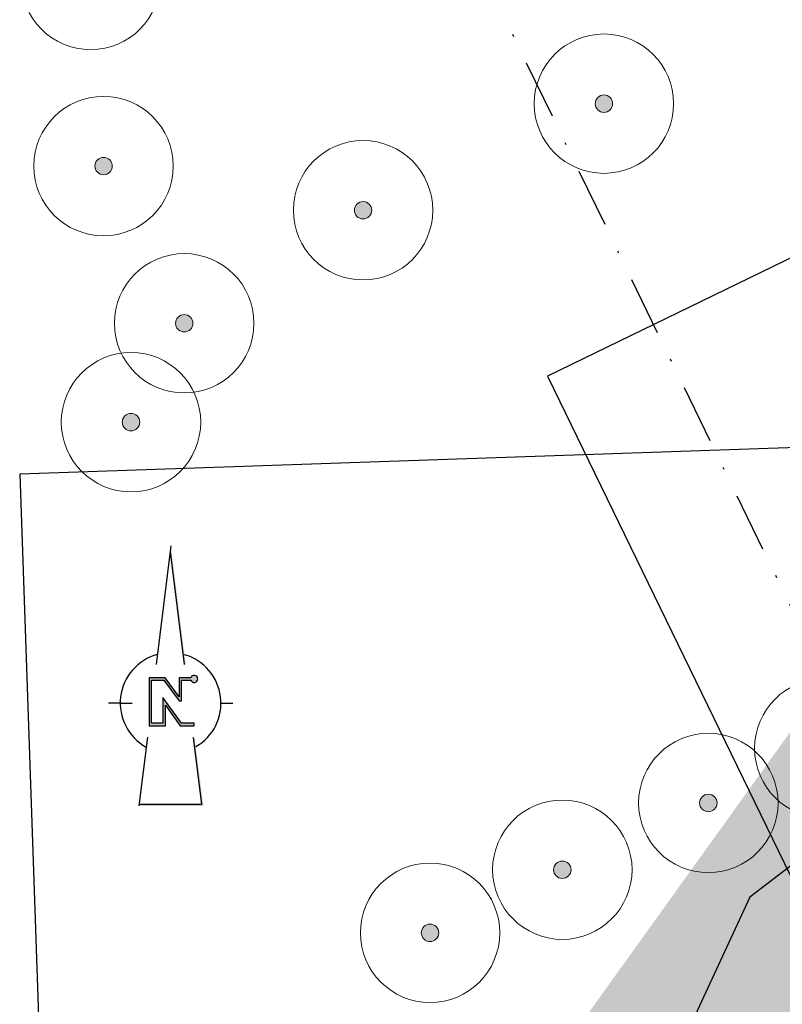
# Model space of a CAD drawing. Header units: metres. Extents: x 157685 to 160831, y 403691 to 406312.
# Tile 16 of 134: x 158636 to 158669, y 404264 to 404306. Entities that reach past the tile are written whole.
import ezdxf

# ---------------------------------------------------------------- set-up
doc = ezdxf.new("R2010")
doc.units = ezdxf.units.M
for name, pattern in [('DASHDOT2', [12.7, 6.35, -3.175, 0, -3.175]), ('VW-1-3_STREEP', [4, 1, -3]), ('VW-30-270_STREEP', [3, 0.3, -2.7])]:
    doc.linetypes.add(name, pattern=pattern)
doc.layers.get('Defpoints').update_dxf_attribs({"color": 171})
for name, color, linetype, lineweight in [('B-WE-GR-BOOM-S', 90, 'Continuous', 25), ('N-WE-GR-DOORWORTELBARE RUIMTE-G', 80, 'Continuous', 35), ('N-WE-GR-GRAS-A', 62, 'Continuous', 18), ('N-WE-VH-GESLOTENVERHARDING_ASFALT-A-200', 253, 'Continuous', 18), ('N-WE-VH-HALFVERHARDING_GRASBETONSTEEN-A-200', 132, 'Continuous', 18), ('N-WE-VH-HALFVERHARDING_GRASBETONSTEEN-G', 7, 'Continuous', 35), ('N-WE-VH-KANTVERHARDING-G', 7, 'Continuous', 30), ('N-WE-VH-VERHARDING_ASFALT-A', 252, 'Continuous', 18), ('N-WE-VW-MARKERING_LANGS_STREEP_13_010-G', 7, 'VW-1-3_STREEP', 13), ('N-WE-VW-MARKERING_LANGS_STREEP_30270_010-G', 7, 'VW-30-270_STREEP', 13), ('N-WE-VW-MARKERING_LANGS_STREEP_DOORGETROKKEN_010-G', 7, 'Continuous', 13), ('X-XX-AL-BLADVERWIJZING_AS-G', 7, 'DASHDOT2', 25), ('X-XX-AL-ORIENTATIE-S', 7, 'Continuous', 25)]:
    doc.layers.add(name, color=color, linetype=linetype, lineweight=lineweight)
doc.styles.add('NLCS-ISO', font='NLCS-ISO.TTF')
pattern_1 = [(0, (0, 0), (1, 1), [0.12, -0.8]), (45, (0.4, 0.2), (-0.1131370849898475, 1.866761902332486), [0.12, -0.8]), (29.99999999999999, (0.08, 0.12), (0.2274613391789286, 1.286025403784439), [0.12, -0.8]), (15, (0.32, 0.48), (0.3856270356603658, 0.7244941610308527), [0.12, -0.8]), (135, (0.16, 2), (-0.02828427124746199, -0.6505382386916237), [0.12, -0.8]), (150, (1.2, 0.4), (0.2156921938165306, -0.5864101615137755), [0.12, -0.8]), (165, (0.24, 0.04), (0.1434520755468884, -0.7010146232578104), [0.12, -0.8]), (85, (0.4, 0.4), (-0.872677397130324, 1.040016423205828), [0.12, -0.8]), (99.99999999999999, (0, 0), (-1.112117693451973, 0.7787131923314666), [0.12, -0.7999999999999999])]

# ---------------------------------------------------------------- blocks, each defined once
blk = doc.blocks.new('Noordpijl Advin')
blk.add_hatch(color=256).paths.add_polyline_path([(2.177849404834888, 2.73513994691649), (0.9178477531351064, 2.73513994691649), (0.9178477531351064, 0.6877692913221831), (-0.5851211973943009, 2.73513994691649), (-2.319488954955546, 2.73513994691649), (-2.319488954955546, -2.44311867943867), (-0.5625231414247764, -2.44311867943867), (-0.5625231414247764, -0.2367687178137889), (1.043524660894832, -2.443118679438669), (2.539621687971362, -2.443118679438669), (2.539621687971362, -2.174601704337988), (1.180188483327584, -2.174601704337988), (-0.8310401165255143, 0.5883759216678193), (-0.8310401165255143, -2.174601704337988), (-2.050971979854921, -2.174601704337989), (-2.050971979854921, 2.466622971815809), (-0.7211052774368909, 2.466622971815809), (0.9137161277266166, 0.239640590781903), (1.186364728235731, 0.239640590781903), (1.186364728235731, 2.466622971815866), (2.181753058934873, 2.466622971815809, 5.5329464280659)])
for p, q in [((0.02856467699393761, 16.93314052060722), (-1.541224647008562, 4.143700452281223)), ((-2.497582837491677, -3.647972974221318), (-3.408174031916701, -11.06677200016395))]:
    blk.add_line(p, q)
for points in [[(-0.0514094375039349, 16.28157274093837), (1.458753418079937, 4.173447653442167)], [(-5.421043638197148, 0), (-6.698291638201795, 0)], [(-5.421043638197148, 0), (-4.143795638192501, 0)], [(5.421043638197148, 0), (6.698291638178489, 0)], [(2.439107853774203, -3.68680006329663), (3.33960511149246, -10.90677200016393), (-3.388535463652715, -10.90677200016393)]]:
    blk.add_lwpolyline(points)
blk.add_lwpolyline([(2.177849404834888, 2.73513994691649), (0.9178477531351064, 2.73513994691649), (0.9178477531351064, 0.6877692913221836), (-0.5851211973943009, 2.73513994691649), (-2.319488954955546, 2.73513994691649), (-2.319488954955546, -2.443118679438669), (-0.5625231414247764, -2.443118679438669), (-0.5625231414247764, -0.2367687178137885), (1.043524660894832, -2.443118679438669), (2.539621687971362, -2.443118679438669), (2.539621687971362, -2.174601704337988), (1.180188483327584, -2.174601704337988), (-0.8310401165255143, 0.5883759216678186), (-0.8310401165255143, -2.174601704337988), (-2.050971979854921, -2.174601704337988), (-2.050971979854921, 2.466622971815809), (-0.7211052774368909, 2.466622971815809), (0.9137161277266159, 0.239640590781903), (1.186364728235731, 0.239640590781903), (1.186364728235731, 2.466622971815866), (2.181753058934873, 2.466622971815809), (2.181753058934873, 2.466622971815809, 5.5329464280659)], format="xyb", close=True)
for start, end in [(105.0457757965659, 240.9591359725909), (300.1770492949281, 74.04173971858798)]:
    blk.add_arc((0, 0), 5.421043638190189, start, end)
for points in [[(-0.0514094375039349, 16.28157274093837), (0.02856467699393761, 16.93314052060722), (1.45875341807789, 4.173447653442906), (1.627851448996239, 4.110441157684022)], [(2.419406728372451, -3.700283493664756), (2.57340211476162, -3.594889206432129), (3.33960511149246, -10.90677200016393), (3.520800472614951, -11.06677200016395)], [(-3.408174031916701, -11.06677200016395), (-3.388535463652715, -10.90677200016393), (3.520800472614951, -11.06677200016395), (3.33960511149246, -10.90677200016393)]]:
    blk.add_solid(points)
blk = doc.blocks.new('SGR-BOOM_GBKN-SO')
at = {"linetype": 'ByBlock', "lineweight": 18}
h = blk.add_hatch(color=0, dxfattribs=at)
h.dxf.hatch_style = 1
edge = h.paths.add_edge_path()
edge.add_arc((0, 0), 0.25, 0, 360)
at = {"color": 0, "linetype": 'ByBlock', "lineweight": 18}
for radius in [2, 0.25]:
    blk.add_circle((0, 0), radius, dxfattribs=at)
at = {"color": 0, "linetype": 'ByBlock', "lineweight": 18, "style": 'NLCS-ISO'}
blk.add_attdef('SOORT', (2.5, 0), '', height=1.5, dxfattribs=at)

msp = doc.modelspace()

# ---------------------------------------------------------------- hatches: boundary and pattern name
at = {"layer": 'N-WE-GR-GRAS-A'}
h = msp.add_hatch(dxfattribs=at)
h.set_pattern_fill('AGR-GRAS_01-SO', color=256, scale=0.04, pattern_type=2)
h.set_pattern_definition(pattern_1)
edge = h.paths.add_edge_path()
edge.add_line((158698.9554217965, 404286.0254235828), (158699.7076652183, 404286.8846365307))
edge.add_line((158699.7076652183, 404286.8846365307), (158698.2558703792, 404289.9138262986))
edge.add_line((158698.2558703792, 404289.9138262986), (158689.1633027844, 404285.6056905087))
edge.add_line((158689.1633027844, 404285.6056905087), (158670.179, 404276.603))
edge.add_line((158670.179, 404276.603), (158654.239, 404254.3899270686))
edge.add_line((158654.239, 404254.3899270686), (158654.239, 404252.879))
edge.add_line((158654.239, 404252.879), (158655.404, 404250.925))
edge.add_line((158655.404, 404250.925), (158655.3525774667, 404248.215967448))
edge.add_line((158655.3525774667, 404248.215967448), (158655.2134875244, 404243.6302301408))
edge.add_line((158655.2134875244, 404243.6302301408), (158655.1205, 404241.2185))
edge.add_line((158655.1205, 404241.2185), (158654.9146433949, 404234.799052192))
edge.add_line((158654.9146433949, 404234.799052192), (158654.9002907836, 404230.4923366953))
edge.add_line((158654.9002907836, 404230.4923366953), (158655.358, 404217.152))
edge.add_line((158655.358, 404217.152), (158655.098, 404215.549))
edge.add_line((158655.098, 404215.549), (158654.309, 404214.047))
edge.add_line((158654.309, 404214.047), (158653.0248260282, 404212.7441843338))
edge.add_line((158653.0248260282, 404212.7441843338), (158652.018, 404211.996))
edge.add_line((158652.018, 404211.996), (158648.868592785, 404210.6705056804))
edge.add_line((158648.868592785, 404210.6705056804), (158646.841, 404210.172))
edge.add_line((158646.841, 404210.172), (158646.6833748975, 404207.8245385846))
edge.add_line((158646.6833748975, 404207.8245385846), (158649.9648288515, 404207.8160129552))
edge.add_arc((158649.9458615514, 404215.2159886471), 7.399999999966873, 270.1468577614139, 361.7967170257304)
edge.add_line((158657.3422234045, 404215.4480044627), (158657.2858057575, 404217.2465255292))
edge.add_line((158657.2858057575, 404217.2465255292), (158657.1690604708, 404220.968213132))
edge.add_arc((158725.235579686, 404223.1033857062), 68.09999999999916, 125.47036822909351, 181.7967170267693, ccw=False)
edge.add_line((158685.7183863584, 404278.565097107), (158686.2480246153, 404279.5019794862))
edge.add_line((158686.2480246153, 404279.5019794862), (158684.5285826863, 404283.4077388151))
edge.add_line((158684.5285826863, 404283.4077388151), (158688.1427619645, 404285.1217131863))
edge.add_line((158688.1427619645, 404285.1217131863), (158689.8494060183, 404281.8030418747))
edge.add_line((158689.8494060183, 404281.8030418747), (158690.7988347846, 404281.8547312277))
edge.add_arc((158725.2355796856, 404223.1033857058), 68.10000000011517, 115.60692638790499, 120.37644115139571, ccw=False)
edge.add_line((158695.8031160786, 404284.5146231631), (158698.9554217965, 404286.0254235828))
h = msp.add_hatch(dxfattribs=at)
h.set_pattern_fill('AGR-GRAS_01-SO', color=256, scale=0.04, pattern_type=2)
h.set_pattern_definition(pattern_1)
edge = h.paths.add_edge_path()
edge.add_line((158705.329863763, 404278.3218098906), (158704.2700090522, 404280.5332112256))
edge.add_line((158704.2700090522, 404280.5332112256), (158703.4107961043, 404281.2854546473))
edge.add_line((158703.4107961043, 404281.2854546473), (158698.4827236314, 404278.9235853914))
edge.add_arc((158725.235579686, 404223.103385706), 61.89999999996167, 115.6069263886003, 181.7967170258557)
edge.add_line((158663.3660122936, 404221.1626047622), (158663.8267256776, 404206.5303224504))
edge.add_line((158663.8267256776, 404206.5303224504), (158664.6975399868, 404206.5603107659))
edge.add_arc((158664.628706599, 404208.5591259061), 1.999999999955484, 271.9723208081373, 360.0000000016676)
edge.add_line((158666.6287065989, 404208.5591259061), (158666.1345433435, 404222.9432895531))
edge.add_arc((158721.101959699, 404224.836207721), 54.99999999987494, 115.91665461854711, 181.972320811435, ccw=False)
edge.add_line((158697.0634808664, 404274.3049001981), (158705.329863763, 404278.3218098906))
at = {"layer": 'N-WE-VH-GESLOTENVERHARDING_ASFALT-A-200', "true_color": 0xcf7363}
h = msp.add_hatch(dxfattribs=at)
h.set_pattern_fill('AVH-ASFALT-SO', color=23, scale=0.2, angle=90, pattern_type=2)
h.set_pattern_definition([(61.97232081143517, (158667.0163132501, 404201.6964051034), (-0.176544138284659, 0.09397961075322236), []), (121.9723208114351, (158667.0163132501, 404201.6964051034), (-0.1696607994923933, -0.1059019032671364), [])])
edge = h.paths.add_edge_path()
edge.add_line((158670.5943528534, 404104.0465311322), (158673.4894519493, 404104.1462299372))
edge.add_line((158673.4894519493, 404104.1462299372), (158673.4571584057, 404105.1457106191))
edge.add_line((158673.4571584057, 404105.1457106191), (158673.3487779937, 404115.1479061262))
edge.add_line((158673.3487779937, 404115.1479061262), (158669.6324698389, 404223.0637479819))
edge.add_arc((158721.1019596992, 404224.8362077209), 51.50000000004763, 115.9166546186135, 181.9723208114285, ccw=False)
edge.add_line((158698.5932022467, 404271.1568924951), (158844.2540731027, 404341.9383420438))
edge.add_arc((158931.6667234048, 404162.0521875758), 200.0000000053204, 102.00331480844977, 115.9166546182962, ccw=False)
edge.add_line((158890.0730672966, 404357.6793016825), (158896.0895711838, 404358.9585128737))
edge.add_line((158896.0895711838, 404358.9585128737), (158896.1344402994, 404362.5462889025))
edge.add_line((158896.1344402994, 404362.5462889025), (158889.3451783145, 404361.1027761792))
edge.add_arc((158931.666723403, 404162.0521875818), 203.4999999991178, 102.003314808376, 115.9166546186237)
edge.add_line((158842.7243517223, 404345.0863497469), (158697.0634808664, 404274.3049001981))
edge.add_arc((158721.1019596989, 404224.836207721), 54.99999999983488, 115.9166546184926, 181.9723208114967)
edge.add_line((158666.1345433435, 404222.943289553), (158669.8508514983, 404115.0274476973))
edge.add_line((158669.8508514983, 404115.0274476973), (158670.5576603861, 404105.0458603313))
edge.add_line((158670.5576603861, 404105.0458603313), (158670.5943528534, 404104.0465311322))
at = {"layer": 'N-WE-VH-HALFVERHARDING_GRASBETONSTEEN-A-200'}
h = msp.add_hatch(dxfattribs=at)
h.set_pattern_fill('AVH-GRASBETONSTEEN_02-SO', color=256, scale=0.2, pattern_type=2)
h.set_pattern_definition([(45, (0, 0), (-0.1979898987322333, 0.1979898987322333), [0.14, -0.14]), (135, (0, 0), (-0.1979898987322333, -0.1979898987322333), [0.14, -0.14]), (45, (-0.098994, 0.098994), (-0.1979898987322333, 0.1979898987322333), [0.14, -0.14]), (135, (0.098994, 0.098994), (-0.1979898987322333, -0.1979898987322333), [0.14, -0.14])])
edge = h.paths.add_edge_path()
edge.add_line((158690.4180749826, 404281.629887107), (158691.1971966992, 404281.3926513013))
edge.add_arc((158725.2355796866, 404223.1033857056), 67.50000000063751, 115.6069263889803, 120.2830606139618, ccw=False)
edge.add_line((158696.0624329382, 404283.9735549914), (158699.2147386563, 404285.4843554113))
edge.add_line((158699.2147386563, 404285.4843554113), (158699.4964899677, 404286.2847404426))
edge.add_line((158699.4964899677, 404286.2847404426), (158695.8031160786, 404284.5146231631))
edge.add_arc((158725.2355796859, 404223.1033857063), 68.09999999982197, 115.6069263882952, 120.7484782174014)
edge = h.paths.add_edge_path()
edge.add_line((158685.8248719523, 404277.9034415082), (158686.0649571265, 404278.8104079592))
edge.add_arc((158725.2355796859, 404223.1033857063), 68.09999999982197, 125.1131278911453, 167.7917862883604)
edge.add_line((158658.6756210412, 404237.504146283), (158659.214294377, 404237.1547161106))
edge.add_arc((158725.2355796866, 404223.1033857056), 67.50000000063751, 125.72265992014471, 167.9849943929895, ccw=False)
edge = h.paths.add_edge_path()
edge.add_line((158703.4107961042, 404281.2854546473), (158702.6104110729, 404281.5672059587))
edge.add_line((158702.6104110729, 404281.5672059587), (158698.2234067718, 404279.464653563))
edge.add_arc((158725.2355796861, 404223.103385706), 62.50000000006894, 115.6069263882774, 169.7511576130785)
edge.add_line((158663.7328113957, 404234.2236146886), (158664.2789979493, 404233.8693107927))
edge.add_arc((158725.2355796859, 404223.1033857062), 61.89999999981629, 115.60692638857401, 169.9839246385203, ccw=False)
edge.add_line((158698.4827236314, 404278.9235853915), (158703.4107961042, 404281.2854546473))
h.paths.add_polyline_path([(158725.6115247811, 404298.1355000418), (158725.8932760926, 404298.9358850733), (158703.2293294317, 404288.073772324), (158704.0297144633, 404287.7920210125)])
h.paths.add_polyline_path([(158730.5278958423, 404301.1571117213), (158731.3282808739, 404300.8753604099), (158768.1118441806, 404318.5045587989), (158767.932670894, 404319.08403725)])
h.paths.add_polyline_path([(158742.4236319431, 404299.9830728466), (158741.6232469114, 404300.264824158), (158708.3271671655, 404284.3070663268), (158708.045415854, 404283.5066812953)])
h.paths.add_polyline_path([(158747.3400030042, 404303.0046845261), (158747.0582516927, 404302.2042994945), (158769.7841281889, 404313.0960932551), (158769.6049549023, 404313.6755717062)])
at = {"layer": 'N-WE-VH-VERHARDING_ASFALT-A'}
h = msp.add_hatch(dxfattribs=at)
h.set_pattern_fill('AVH-ASFALT', color=256, scale=0.2, pattern_type=2)
h.set_pattern_definition([(59.99999999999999, (0, 0), (-0.1732050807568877, 0.1), []), (120, (0, 0), (-0.1732050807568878, -0.09999999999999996), [])])
h.paths.add_polyline_path([(158699.5668781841, 404285.6531247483), (158696.0624329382, 404283.9735549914, 0.2971144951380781), (158657.7687654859, 404220.9870252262), (158657.9419284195, 404215.4668165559), (158662.9394702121, 404215.6235839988), (158662.8391365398, 404218.8220907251), (158662.7663072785, 404221.143792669, -0.2971144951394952), (158698.2234067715, 404279.4646535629), (158701.1525692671, 404280.8685084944), (158778.4254563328, 404317.9029590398), (158776.2644824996, 404322.4118604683)])

# ---------------------------------------------------------------- linework, layer by layer
at = {"layer": 'Defpoints'}
for points in [[(158681.4672968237, 404243.8870718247), (158855.9204774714, 404328.706688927), (158833.2200299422, 404375.395956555), (158658.7668492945, 404290.5763394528)], [(158694.6133557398, 404094.2735052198), (158687.9371864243, 404288.1391380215), (158636.0526459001, 404286.3523851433), (158642.7288152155, 404092.4867523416)]]:
    msp.add_lwpolyline(points, close=True, dxfattribs=at)
msp.add_lwpolyline([(158722.1109799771, 404306.3605254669), (158722.357, 404305.46), (158722.0187828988, 404302.5851839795), (158721.102572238, 404298.8846486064), (158703.7990948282, 404290.6972986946), (158701.101, 404291.465), (158698.941625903, 404291.4701192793), (158698.4006537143, 404290.2531810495), (158697.9794747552, 404289.0373760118), (158687.3887173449, 404281.5167614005), (158678.5115611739, 404276.5835628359), (158667.476958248, 404268.1456691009), (158664.7631328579, 404262.2957968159), (158664.672867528, 404262.1225893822), (158661.9714053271, 404258.889984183), (158660.6284539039, 404254.586575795), (158656.9970831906, 404245.751956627), (158656.9970831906, 404230.431574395), (158656.9804701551, 404215.8395388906), (158655.8410547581, 404211.9878700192)], dxfattribs=at)
at = {"layer": 'N-WE-GR-DOORWORTELBARE RUIMTE-G', "const_width": 0.1}
msp.add_lwpolyline([(158705.0635347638, 404278.4147546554), (158696.976068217, 404274.484786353, 0.296477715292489), (158665.9346618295, 404222.9364062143), (158666.4276402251, 404208.6210759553, -0.4142135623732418), (158664.6906566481, 404206.7601922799), (158663.8186583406, 404206.7328386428)], format="xyb", dxfattribs=at)
at = {"layer": 'N-WE-VH-HALFVERHARDING_GRASBETONSTEEN-G'}
for points in [[(158701.4118861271, 404280.327440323), (158698.4827236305, 404278.923585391, 0.2971144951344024), (158663.3660122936, 404221.1626047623), (158663.8250129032, 404206.5302634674)], [(158686.0649571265, 404278.8104079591, 0.2524985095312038), (158657.1690604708, 404220.968213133), (158657.3422234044, 404215.4480044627)]]:
    msp.add_lwpolyline(points, format="xyb", dxfattribs=at)
at = {"layer": 'N-WE-VH-KANTVERHARDING-G'}
for points in [[(158789.0126520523, 404318.9860529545), (158697.0634808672, 404274.3049001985, 0.2964777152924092), (158666.1345433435, 404222.943289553), (158666.6275217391, 404208.6279592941)], [(158699.5668781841, 404285.6531247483), (158696.0624329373, 404283.973554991, 0.2971144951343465), (158657.7687654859, 404220.9870252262), (158657.9419284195, 404215.4668165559)], [(158701.1525692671, 404280.8685084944), (158698.2234067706, 404279.4646535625, 0.2971144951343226), (158662.7663072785, 404221.1437926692), (158662.8391365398, 404218.8220907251)]]:
    msp.add_lwpolyline(points, format="xyb", dxfattribs=at)
at = {"layer": 'N-WE-VW-MARKERING_LANGS_STREEP_13_010-G', "const_width": 0.1, "flags": 128}
for points in [[(158773.508375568, 404320.7582703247), (158699.6965366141, 404285.3825906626), (158696.1920913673, 404283.7030209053, 0.2971144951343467), (158658.0686179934, 404220.9964312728), (158658.1414492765, 404218.6746648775)], [(158775.410086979, 404316.7904631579), (158700.9265484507, 404281.0928591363), (158698.0937483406, 404279.7351876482, 0.2971144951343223), (158662.4664547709, 404221.1343866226), (158662.5392840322, 404218.8126846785)]]:
    msp.add_lwpolyline(points, format="xyb", dxfattribs=at)
at = {"layer": 'N-WE-VW-MARKERING_LANGS_STREEP_30270_010-G', "const_width": 0.1, "flags": 128}
msp.add_lwpolyline([(159792.9871328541, 404962.7455764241, -0.09940442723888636), (159785.5967136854, 404958.4193337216), (159783.6244482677, 404957.7405952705, 0.09611741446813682), (159776.4467524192, 404953.6013963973), (159774.3453758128, 404951.7778186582), (159747.1079871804, 404928.1411723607, 0.04303694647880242), (159722.9744164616, 404903.2545412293), (159705.8202405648, 404882.2148826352, 0.04733888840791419), (159621.619079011, 404756.2972414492), (159568.4059650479, 404657.6763154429, -0.04953312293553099), (159507.7779479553, 404567.8643318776), (159457.899327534, 404507.7702041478, -0.01820139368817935), (159404.6443108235, 404448.1626001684), (159370.7686374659, 404412.9162002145, -0.104938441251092), (159347.3198101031, 404397.0073928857), (159322.0529414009, 404386.7097332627, 0.021599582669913), (159317.9911116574, 404384.8459317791), (159267.2691173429, 404358.8643336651, 0.07166867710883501), (159259.8806427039, 404353.6287927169, -0.07321687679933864), (159252.3178094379, 404348.3046160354), (159248.2443944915, 404346.2496481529, -0.0422747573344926), (159225.0307065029, 404336.9042897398), (159183.8653616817, 404324.2501911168, -0.1553543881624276), (159148.5226017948, 404324.604184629), (159006.3798341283, 404371.4345211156, 0.1327104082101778), (158958.5888129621, 404374.0360341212), (158889.7091228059, 404359.3910389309, 0.06078308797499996), (158843.4892124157, 404343.5123458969), (158697.8283415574, 404272.730896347, 0.2964777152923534), (158667.8835065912, 404223.0035187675), (158671.599814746, 404115.0876769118), (158672.0481688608, 404104.0965963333)], format="xyb", dxfattribs=at)
at = {"layer": 'N-WE-VW-MARKERING_LANGS_STREEP_DOORGETROKKEN_010-G', "const_width": 0.1, "flags": 128}
msp.add_lwpolyline([(158789.07821154, 404318.8511383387), (158697.129040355, 404274.1699855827, 0.2964777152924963), (158666.2844544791, 404222.9484520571), (158666.7774328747, 404208.6331217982)], format="xyb", dxfattribs=at)
at = {"layer": 'X-XX-AL-BLADVERWIJZING_AS-G', "ltscale": 0.4, "extrusion": (5.890497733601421e-07, 2.738022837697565e-05, 0.9999999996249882), "elevation": 19.07915983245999}
msp.add_lwpolyline([(158704.278906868, 404208.5941020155), (158645.4014586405, 404329.6906105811)], dxfattribs=at)

# ---------------------------------------------------------------- block references
at = {"layer": 'B-WE-GR-BOOM-S', "xscale": 1.5, "yscale": 1.5, "zscale": 1.5}
for p in [(158639.107, 404307.635), (158661.196, 404302.31), (158639.661, 404299.623), (158650.83, 404297.722), (158643.133, 404292.855), (158640.843, 404288.598), (158670.682, 404274.553), (158665.69, 404272.202), (158659.406, 404269.328), (158653.713, 404266.612)]:
    msp.add_blockref('SGR-BOOM_GBKN-SO', p, dxfattribs=at)
at = {"layer": 'X-XX-AL-ORIENTATIE-S', "xscale": 0.4, "yscale": 0.4, "zscale": 0.4}
msp.add_blockref('Noordpijl Advin', (158642.5470256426, 404276.5012279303), dxfattribs=at)

doc.saveas('drawing.dxf')
